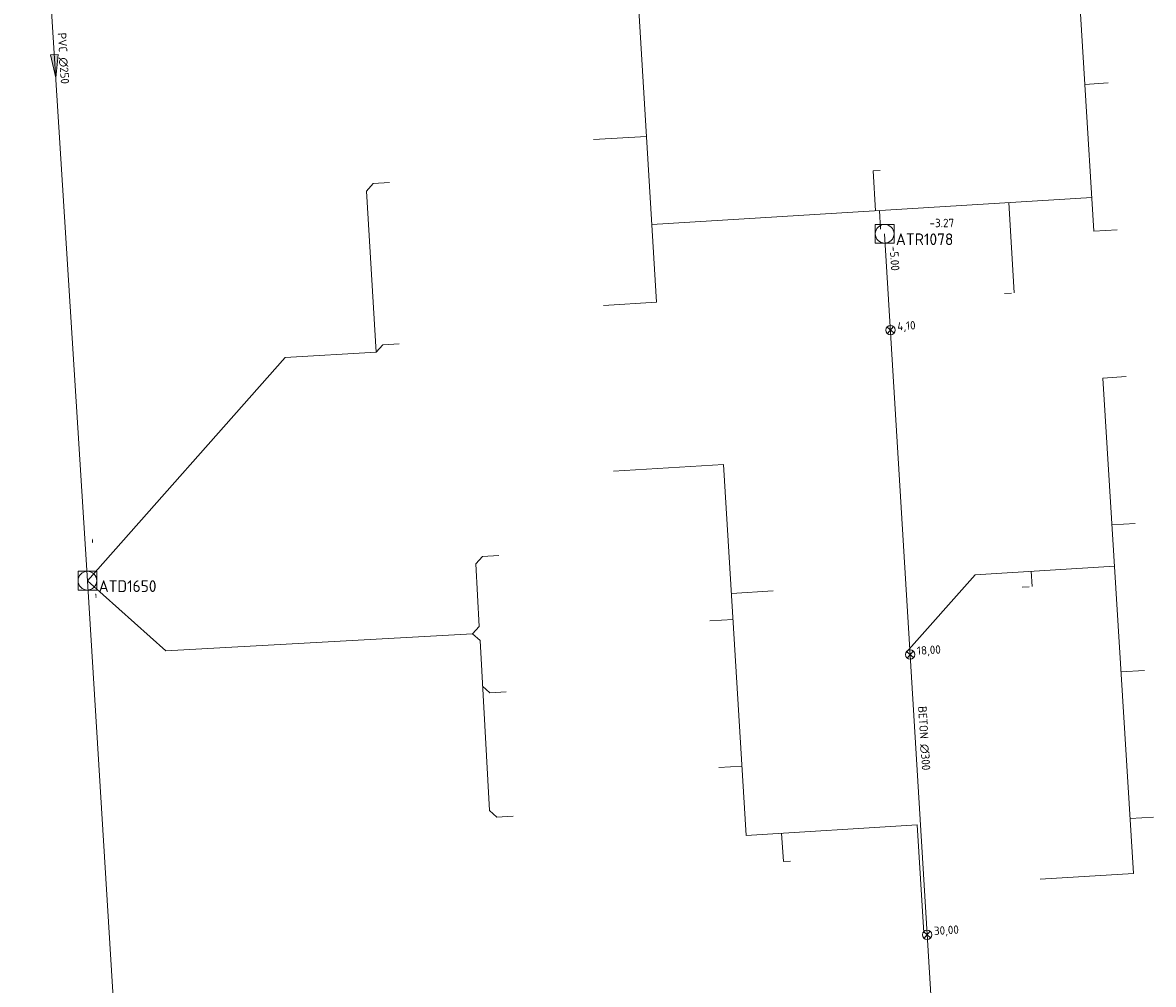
# Model space of a CAD drawing. Header units: metres. Extents: x 162232 to 162755, y 502539 to 502988.
# Tile 32 of 64: x 162705 to 162753, y 502625 to 502666. Entities that reach past the tile are written whole.
import ezdxf

# ---------------------------------------------------------------- set-up
doc = ezdxf.new("R2010")
doc.units = ezdxf.units.M
doc.header["$LTSCALE"] = 0.001
for name, color, linetype, lineweight in [('B-WE-RI-HWA_BOB-T18', 150, 'Continuous', 0), ('B-WE-RI-HWA_HUISAANSLUITING_PVC_125-G', 150, 'Continuous', 13), ('B-WE-RI-HWA_HULPSTUK_INLAAT-S', 150, 'Continuous', 13), ('B-WE-RI-HWA_HULPSTUK_INLAAT-T18', 150, 'Continuous', 0), ('B-WE-RI-HWA_MATERIAAL-T18', 150, 'Continuous', 0), ('B-WE-RI-HWA_PUTDEKSELHOOGTE-T18', 150, 'Continuous', 0), ('B-WE-RI-HWA_PUTNUMMER-T25', 150, 'Continuous', 0), ('B-WE-RI-HWA_RIOOLPUT_INSPECTIEPUT-S', 150, 'Continuous', 13), ('B-WE-RI-HWA_TRANSPORTLEIDING_BETON_300-G', 150, 'Continuous', 13), ('B-WE-RI-VWA_BOB-T18', 20, 'Continuous', 0), ('B-WE-RI-VWA_HUISAANSLUITING_PVC_125-G', 20, 'Continuous', 13), ('B-WE-RI-VWA_HUISAANSLUITING_PVC_160-G', 20, 'Continuous', 13), ('B-WE-RI-VWA_MATERIAAL-T18', 20, 'Continuous', 0), ('B-WE-RI-VWA_PUTNUMMER-T25', 20, 'Continuous', 0), ('B-WE-RI-VWA_RIOOLPUT_INSPECTIEPUT-S', 20, 'Continuous', 13), ('B-WE-RI-VWA_STROOMRICHTING-S', 20, 'Continuous', 13), ('B-WE-RI-VWA_TRANSPORTLEIDING_PVC_250-G', 20, 'Continuous', 13), ('Default', 7, 'Continuous', 0)]:
    doc.layers.add(name, color=color, linetype=linetype, lineweight=lineweight)
doc.styles.add('NLCS-ISO', font='NLCS-ISO.ttf')

# ---------------------------------------------------------------- blocks, each defined once
blk = doc.blocks.new('SRI-STROOMRICHTING-SO')
at = {"layer": 'Default', "linetype": 'Continuous'}
blk.add_hatch(color=256, dxfattribs=at).paths.add_polyline_path([(-0.0025, 0.00083), (-0.0025, -0.00083), (0.0025, 0)])
at = {"flags": 128}
blk.add_lwpolyline([(0.0025, 0), (-0.0025, -0.00083), (-0.0025, 0.00083), (0.0025, 0)], dxfattribs=at)
blk = doc.blocks.new('B-SRI-PUT_VWA-SO')
at = {"flags": 128}
for points in [[(-0.002, 0.002), (0.002, 0.002), (0.002, -0.002), (-0.002, -0.002), (-0.002, 0.002)], [(0.002, -0.002), (0.002, 0.002), (-0.002, 0.002), (-0.002, -0.002), (0.002, -0.002)]]:
    blk.add_lwpolyline(points, dxfattribs=at)
blk.add_circle((0, 0), 0.002)
blk = doc.blocks.new('B-SRI-PUT_HWA-SO')
at = {"flags": 128}
blk.add_lwpolyline([(-0.002, -0.002), (0.002, -0.002), (0.002, 0.002), (-0.002, 0.002), (-0.002, -0.002)], dxfattribs=at)
blk.add_circle((0, 0), 0.002)
blk = doc.blocks.new('SRI-HULP_INLAAT-SO')
for p, q in [((-0.00071, 0.00071), (0.00071, -0.00071)), ((-0.00071, -0.00071), (0.00071, 0.00071))]:
    blk.add_line(p, q)
blk.add_circle((0, 0), 0.001)

msp = doc.modelspace()

# ---------------------------------------------------------------- linework, layer by layer
at = {"layer": 'B-WE-RI-HWA_HUISAANSLUITING_PVC_125-G', "flags": 128}
for points in [[(162730.176, 502681.893), (162731.837, 502654.319)], [(162749.767, 502669.908), (162750.542, 502657.352)], [(162750.154, 502663.63), (162751.153, 502663.692)], [(162731.41, 502661.406), (162729.152, 502661.27)], [(162741.1, 502659.932), (162741.399, 502659.95)], [(162741.205, 502658.228), (162741.1, 502659.932)], [(162750.452, 502658.798), (162731.637, 502657.638)], [(162747.141, 502654.715), (162746.903, 502658.579)], [(162741.372, 502658.238), (162741.422, 502657.44)], [(162750.542, 502657.352), (162751.54, 502657.414)], [(162747.018, 502654.707), (162746.718, 502654.689)], [(162731.837, 502654.319), (162729.579, 502654.183)], [(162750.929, 502651.074), (162751.927, 502651.136)], [(162750.929, 502651.074), (162752.235, 502629.891)], [(162734.708, 502647.379), (162730.006, 502647.096)], [(162734.708, 502647.379), (162735.68, 502631.523)], [(162751.315, 502644.796), (162752.314, 502644.858)], [(162745.468, 502642.67), (162742.524, 502639.339)], [(162751.424, 502643.037), (162745.468, 502642.67)], [(162747.906, 502642.159), (162747.865, 502642.818)], [(162747.783, 502642.151), (162747.483, 502642.133)], [(162735.046, 502641.869), (162736.831, 502641.979)], [(162735.114, 502640.76), (162734.115, 502640.699)], [(162751.703, 502638.518), (162752.702, 502638.58)], [(162735.499, 502634.482), (162734.5, 502634.421)], [(162742.989, 502631.971), (162735.68, 502631.523)], [(162742.989, 502631.971), (162743.271, 502627.362)], [(162752.09, 502632.24), (162753.089, 502632.302)], [(162737.191, 502631.615), (162737.266, 502630.403)], [(162737.266, 502630.403), (162737.565, 502630.423)], [(162752.235, 502629.891), (162748.245, 502629.645)]]:
    msp.add_lwpolyline(points, dxfattribs=at)
at = {"layer": 'B-WE-RI-HWA_TRANSPORTLEIDING_BETON_300-G', "flags": 128}
msp.add_lwpolyline([(162741.597, 502657.244), (162744.265, 502613.251)], dxfattribs=at)
at = {"layer": 'B-WE-RI-VWA_HUISAANSLUITING_PVC_125-G', "flags": 128}
for points in [[(162719.439, 502659.072), (162719.72, 502659.389)], [(162719.72, 502659.389), (162720.419, 502659.431)], [(162719.854, 502652.184), (162720.135, 502652.502)], [(162720.135, 502652.502), (162720.834, 502652.544)], [(162724.113, 502643.128), (162724.395, 502643.444)], [(162724.395, 502643.444), (162725.094, 502643.483)], [(162723.978, 502640.136), (162724.261, 502640.452)], [(162723.978, 502640.136), (162724.294, 502639.853)], [(162724.402, 502637.906), (162724.719, 502637.623)], [(162724.719, 502637.623), (162725.417, 502637.662)], [(162724.698, 502632.585), (162725.014, 502632.302)], [(162725.014, 502632.302), (162725.712, 502632.34)]]:
    msp.add_lwpolyline(points, dxfattribs=at)
at = {"layer": 'B-WE-RI-VWA_HUISAANSLUITING_PVC_160-G', "flags": 128}
for points in [[(162719.439, 502659.072), (162719.854, 502652.184)], [(162715.956, 502651.949), (162707.504, 502642.413)], [(162715.956, 502651.949), (162719.854, 502652.184)], [(162724.113, 502643.128), (162724.261, 502640.452)], [(162710.862, 502639.408), (162707.504, 502642.413), (162707.504, 502642.413)], [(162710.862, 502639.408), (162723.978, 502640.136)], [(162724.294, 502639.853), (162724.698, 502632.585)]]:
    msp.add_lwpolyline(points, dxfattribs=at)
at = {"layer": 'B-WE-RI-VWA_TRANSPORTLEIDING_PVC_250-G', "flags": 128}
for points in [[(162707.504, 502642.413), (162704.734, 502686.396)], [(162710.27, 502597.52), (162707.504, 502642.413)]]:
    msp.add_lwpolyline(points, dxfattribs=at)

# ---------------------------------------------------------------- block references
at = {"layer": 'B-WE-RI-HWA_HULPSTUK_INLAAT-S', "linetype": 'Continuous', "lineweight": 0, "xscale": 200, "yscale": 200, "rotation": 273.4705099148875}
for p in [(162741.847, 502653.128), (162742.688, 502639.253), (162743.414, 502627.275)]:
    msp.add_blockref('SRI-HULP_INLAAT-SO', p, dxfattribs=at)
at = {"layer": 'B-WE-RI-HWA_RIOOLPUT_INSPECTIEPUT-S', "linetype": 'Continuous', "lineweight": 0, "xscale": 200, "yscale": 200}
msp.add_blockref('B-SRI-PUT_HWA-SO', (162741.597, 502657.244), dxfattribs=at)
at = {"layer": 'B-WE-RI-VWA_RIOOLPUT_INSPECTIEPUT-S', "linetype": 'Continuous', "lineweight": 0, "xscale": 200, "yscale": 200}
msp.add_blockref('B-SRI-PUT_VWA-SO', (162707.504, 502642.413), dxfattribs=at)
at = {"layer": 'B-WE-RI-VWA_STROOMRICHTING-S', "linetype": 'Continuous', "lineweight": 0, "xscale": 200, "yscale": 200, "rotation": 273.6036644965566}
msp.add_blockref('SRI-STROOMRICHTING-SO', (162706.119, 502664.405), dxfattribs=at)

# ---------------------------------------------------------------- texts
at = {"layer": 'B-WE-RI-HWA_BOB-T18', "linetype": 'Continuous', "lineweight": 0, "insert": (162741.811, 502656.706), "char_height": 0.36, "attachment_point": 7, "rotation": 273.4705, "line_spacing_factor": 0.8, "style": 'NLCS-ISO'}
msp.add_mtext('{\\C256;-5.00}', dxfattribs=at)
at = {"layer": 'B-WE-RI-HWA_HULPSTUK_INLAAT-T18', "linetype": 'Continuous', "lineweight": 0, "char_height": 0.36, "attachment_point": 7, "rotation": 3.4705, "line_spacing_factor": 0.8, "style": 'NLCS-ISO'}
for s, insert in [('{\\C256;4,10}', (162742.153, 502653.027)), ('{\\C256;18,00}', (162742.995, 502639.153)), ('{\\C256;30,00}', (162743.721, 502627.175))]:
    msp.add_mtext(s, dxfattribs=dict(at, insert=insert))
at = {"layer": 'B-WE-RI-HWA_MATERIAAL-T18', "linetype": 'Continuous', "lineweight": 0, "insert": (162743.087, 502635.666), "char_height": 0.36, "attachment_point": 8, "rotation": 273.4705, "line_spacing_factor": 0.8, "style": 'NLCS-ISO'}
msp.add_mtext('{\\C256;BETON ∅300}', dxfattribs=at)
at = {"layer": 'B-WE-RI-HWA_PUTDEKSELHOOGTE-T18', "linetype": 'Continuous', "lineweight": 0, "insert": (162743.517, 502657.525), "char_height": 0.36, "attachment_point": 7, "line_spacing_factor": 0.8, "style": 'NLCS-ISO'}
msp.add_mtext('{\\C256;-3.27}', dxfattribs=at)
at = {"layer": 'B-WE-RI-HWA_PUTNUMMER-T25', "linetype": 'Continuous', "lineweight": 0, "insert": (162742.077, 502656.759), "char_height": 0.5, "attachment_point": 7, "line_spacing_factor": 0.8, "style": 'NLCS-ISO'}
msp.add_mtext('{\\C256;ATR1078}', dxfattribs=at)
at = {"layer": 'B-WE-RI-VWA_BOB-T18', "linetype": 'Continuous', "lineweight": 0, "char_height": 0.36, "attachment_point": 7, "line_spacing_factor": 0.8, "style": 'NLCS-ISO'}
for insert, rotation in [((162707.572, 502644.221), 273.6037), ((162707.719, 502641.875), 273.5257)]:
    msp.add_mtext('{\\C256;-}', dxfattribs=dict(at, insert=insert, rotation=rotation))
at = {"layer": 'B-WE-RI-VWA_MATERIAAL-T18', "linetype": 'Continuous', "lineweight": 0, "insert": (162706.28, 502664.734), "char_height": 0.36, "attachment_point": 8, "rotation": 273.6037, "line_spacing_factor": 0.8, "style": 'NLCS-ISO'}
msp.add_mtext('{\\C256;PVC ∅250}', dxfattribs=at)
at = {"layer": 'B-WE-RI-VWA_PUTNUMMER-T25', "linetype": 'Continuous', "lineweight": 0, "insert": (162707.984, 502641.928), "char_height": 0.5, "attachment_point": 7, "line_spacing_factor": 0.8, "style": 'NLCS-ISO'}
msp.add_mtext('{\\C256;ATD1650}', dxfattribs=at)

doc.saveas('drawing.dxf')
